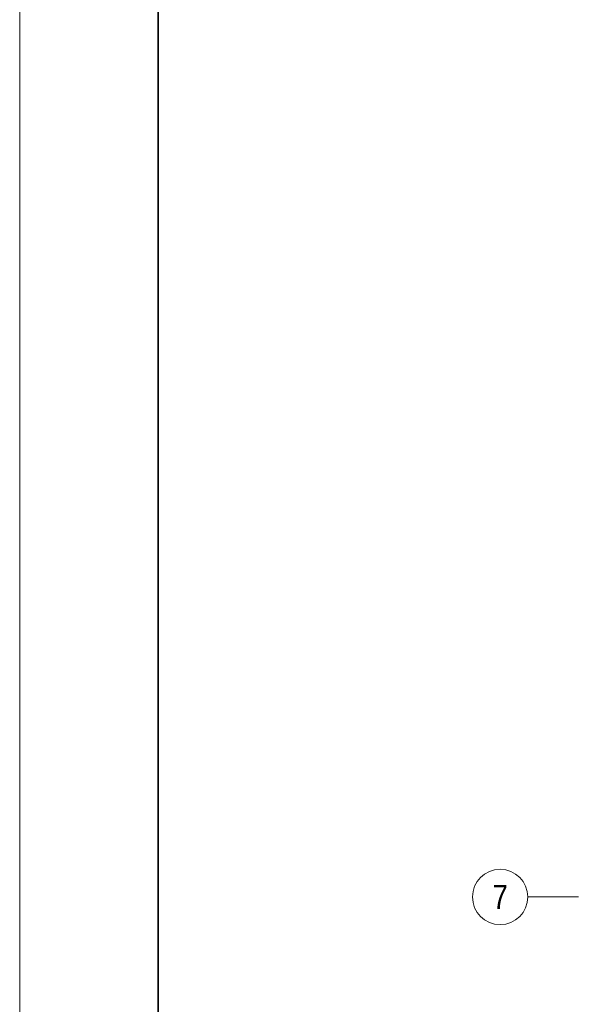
# Model space of a CAD drawing. Extents: x -620 to 300, y 62 to 1162.
# Tile 2 of 49: x -620 to -539, y 204 to 346. Entities that reach past the tile are written whole.
import ezdxf
from ezdxf.enums import TextEntityAlignment as Align
from ezdxf.lldxf.tags import DXFTag

# ---------------------------------------------------------------- set-up
doc = ezdxf.new("R2010")
doc.units = 0
doc.layers.add('iwb_Layout Achsbezeichung', color=1, linetype='Continuous', lineweight=13, true_color=0xff0000)
doc.layers.add('iwb_Plankopf Rahmen', color=7, linetype='Continuous', lineweight=35)
doc.styles.get("Standard").update_dxf_attribs({"font": 'ARIALN.TTF'})
tags = doc.linetypes.add('STRICHPUNKT2', pattern=[12.7, 6.35, -3.175, 0, -3.175]).pattern_tags.tags
tags[10:11] = [DXFTag(74, 4), DXFTag(75, 0), DXFTag(340, '0'), DXFTag(46, 0.0), DXFTag(50, 0.0), DXFTag(44, 0.0), DXFTag(45, 0.0)]
tags[8:9] = [DXFTag(74, 4), DXFTag(75, 0), DXFTag(340, '0'), DXFTag(46, 0.0), DXFTag(50, 0.0), DXFTag(44, 0.0), DXFTag(45, 0.0)]
tags[6:7] = [DXFTag(74, 4), DXFTag(75, 0), DXFTag(340, '0'), DXFTag(46, 0.0), DXFTag(50, 0.0), DXFTag(44, 0.0), DXFTag(45, 0.0)]
tags[4:5] = [DXFTag(74, 4), DXFTag(75, 0), DXFTag(340, '0'), DXFTag(46, 0.0), DXFTag(50, 0.0), DXFTag(44, 0.0), DXFTag(45, 0.0)]

msp = doc.modelspace()

# ---------------------------------------------------------------- linework, layer by layer
at = {"layer": 'iwb_Layout Achsbezeichung', "linetype": 'STRICHPUNKT2', "lineweight": 13, "ltscale": 0.39}
msp.add_line((-538.86, 219.45), (-546.19, 219.45), dxfattribs=at)
at = {"layer": 'iwb_Layout Achsbezeichung', "ltscale": 0.39}
msp.add_circle((-550.19, 219.45), 4, dxfattribs=at)
at = {"layer": 'iwb_Plankopf Rahmen', "color": 8, "lineweight": 13, "ltscale": 0.13, "true_color": 0x808080}
msp.add_lwpolyline([(300.35, 62.43), (-619.65, 62.43), (-619.65, 1162.43), (300.35, 1162.43), (300.35, 62.43)], close=True, dxfattribs=at)
at = {"layer": 'iwb_Plankopf Rahmen', "ltscale": 0.35}
msp.add_lwpolyline([(-599.65, 67.43), (-599.65, 1157.43), (295.35, 1157.43), (295.35, 67.43), (-599.65, 67.43)], close=True, dxfattribs=at)

# ---------------------------------------------------------------- texts
at = {"layer": 'iwb_Layout Achsbezeichung', "ltscale": 0.39}
msp.add_text('7', height=3.5, dxfattribs=at).set_placement((-550.19, 219.45), align=Align.MIDDLE_CENTER)

doc.saveas('drawing.dxf')
